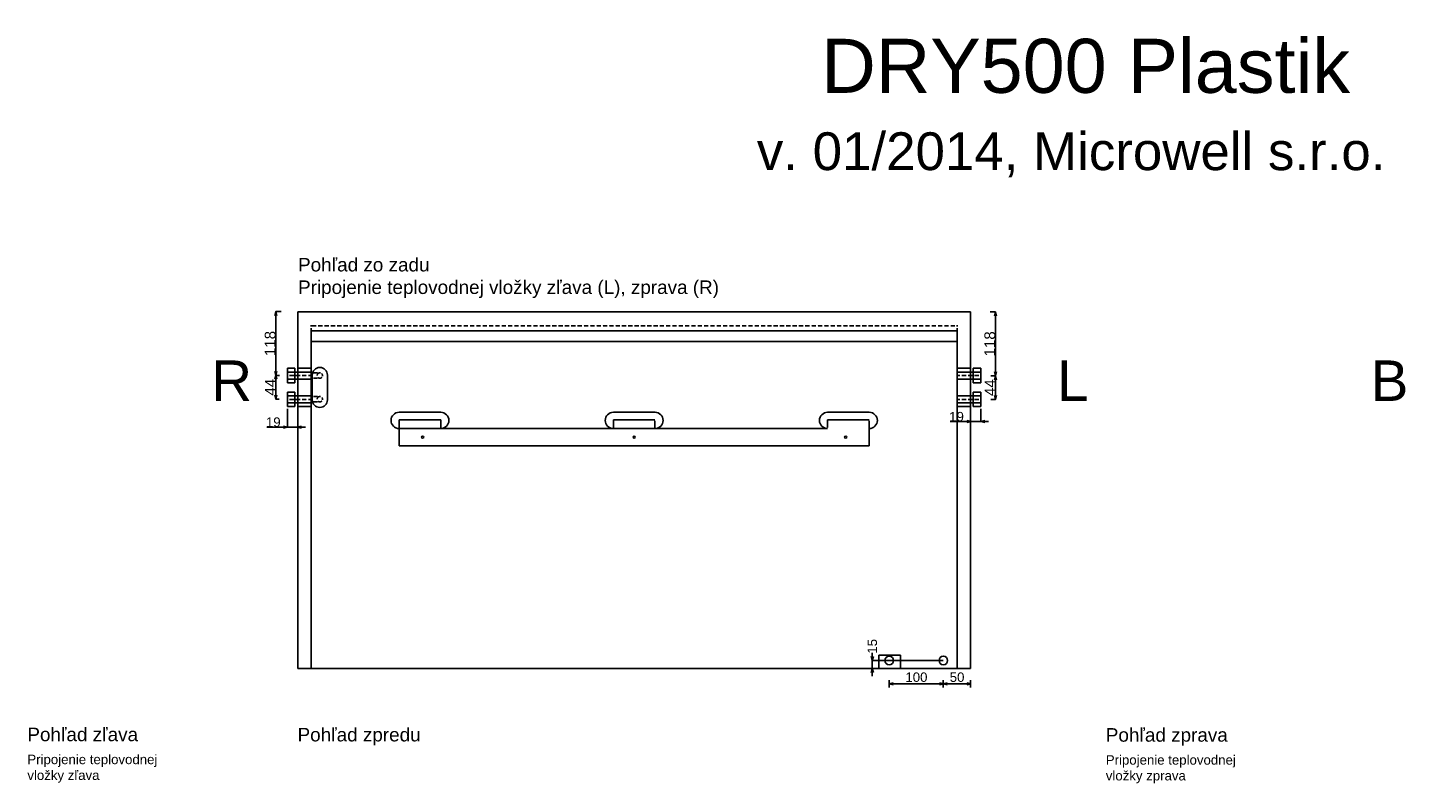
# Model space of a CAD drawing. Extents: x -655 to 3472, y -625 to 2146.
# Tile 3 of 4: x -500 to 2048, y 747 to 2146. Entities that reach past the tile are written whole.
import ezdxf

# ---------------------------------------------------------------- set-up
doc = ezdxf.new("R2010")
doc.units = 0
doc.header["$MEASUREMENT"] = 0
doc.linetypes.add('Achse', pattern=[11.5, 0, -4, 7.5, 0])
doc.linetypes.add('Hidden Line', pattern=[19.5611, 14.1111, -5.45])
for name, color, linetype in [('Desky', 7, 'Continuous'), ('Kóty délkové', 7, 'Continuous'), ('Nábytek a zařízení', 7, 'Continuous'), ('Oblouky a kružnice', 7, 'Continuous'), ('Střechy', 7, 'Continuous'), ('Textové bloky', 7, 'Continuous'), ('Zdi', 7, 'Continuous'), ('Čáry', 7, 'Continuous')]:
    doc.layers.add(name, color=color, linetype=linetype)
doc.styles.add('GENERATED_STYLE_1', font='ARIAL.ttf')
doc.dimstyles.new('Dimstyle_32D', dxfattribs={"dimtxt": 17.5, "dimasz": 7.125, "dimexe": 0.18, "dimexo": 0, "dimgap": 0.09, "dimtad": 1, "dimdec": 0, "dimzin": 0, "dimdsep": 46, "dimtxsty": 'GENERATED_STYLE_1', "dimblk": 'ARROWHEAD_3', "dimblk1": 'ARROWHEAD_3', "dimblk2": 'ARROWHEAD_3', "dimcen": 0.09, "dimclrd": 7, "dimclre": 7, "dimclrt": 7, "dimazin": 0, "dimtfac": 1, "dimtdec": 4, "dimtmove": 0, "dimatfit": 0, "dimfxl": 0, "dimtolj": 1, "dimtzin": 0, "dimarcsym": 0})
doc.dimstyles.new('Peter', dxfattribs={"dimtxt": 20, "dimasz": 7.125, "dimexe": 0.18, "dimexo": 0, "dimgap": 0.09, "dimtad": 1, "dimdec": 0, "dimzin": 0, "dimdsep": 46, "dimtxsty": 'GENERATED_STYLE_1', "dimblk": 'ARROWHEAD_3', "dimblk1": 'ARROWHEAD_3', "dimblk2": 'ARROWHEAD_3', "dimcen": 0.09, "dimclrd": 7, "dimclre": 7, "dimclrt": 7, "dimazin": 0, "dimtfac": 1, "dimtdec": 4, "dimtmove": 0, "dimatfit": 0, "dimfxl": 0, "dimtolj": 1, "dimtzin": 0, "dimarcsym": 0})

# ---------------------------------------------------------------- blocks, each defined once
blk = doc.blocks.new('ARROWHEAD_3')
at = {"color": 0, "linetype": 'Continuous'}
blk.add_line((0, 0), (-1, 0), dxfattribs=at)
blk.add_lwpolyline([(-1, 0.2679), (0, 0), (-1, -0.2679)], dxfattribs=at)
blk = doc.blocks.new('*D6')
at = {"layer": 'Defpoints', "color": 0}
for p in [(-19, 1440.5), (0, 1440.5), (-19, 1406.7)]:
    blk.add_point(p, dxfattribs=at)
at = {"layer": 'Kóty délkové', "color": 7, "linetype": 'Continuous', "lineweight": -2}
for p, q in [((-19, 1440.5), (-19, 1406.5)), ((0, 1440.5), (0, 1406.5)), ((-19, 1406.7), (-56.9, 1406.7)), ((0, 1406.7), (-19, 1406.7)), ((0, 1406.7), (14.2, 1406.7))]:
    blk.add_line(p, q, dxfattribs=at)
at = {"layer": 'Kóty délkové', "color": 7, "lineweight": -2, "xscale": 7.124999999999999, "yscale": 7.124999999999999, "zscale": 7.124999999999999}
blk.add_blockref('ARROWHEAD_3', (-19, 1406.7), dxfattribs=at)
at = {"layer": 'Kóty délkové', "color": 7, "lineweight": -2, "xscale": 7.124999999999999, "yscale": 7.124999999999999, "zscale": 7.124999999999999, "rotation": 180}
blk.add_blockref('ARROWHEAD_3', (0, 1406.7), dxfattribs=at)
at = {"layer": 'Kóty délkové', "color": 7, "linetype": 'Continuous', "insert": (-45.1, 1415.7), "char_height": 17.5, "attachment_point": 5, "style": 'GENERATED_STYLE_1'}
blk.add_mtext('\\A1;19', dxfattribs=at)
blk = doc.blocks.new('*D7')
at = {"layer": 'Defpoints', "color": 0}
for p in [(1063.1, 975), (1194.5, 975), (1245, 960)]:
    blk.add_point(p, dxfattribs=at)
at = {"layer": 'Kóty délkové', "color": 7, "linetype": 'Continuous', "lineweight": -2}
for p, q in [((1194.5, 975), (1062.9, 975)), ((1063.1, 982.1), (1063.1, 989.2)), ((1063.1, 960), (1063.1, 975)), ((1245, 960), (1062.9, 960)), ((1063.1, 960), (1063.1, 945.7))]:
    blk.add_line(p, q, dxfattribs=at)
at = {"layer": 'Kóty délkové', "color": 7, "lineweight": -2, "xscale": 7.124999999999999, "yscale": 7.124999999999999, "zscale": 7.124999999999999}
for p, rotation in [((1063.1, 975), 270), ((1063.1, 960), 90)]:
    blk.add_blockref('ARROWHEAD_3', p, dxfattribs=dict(at, rotation=rotation))
at = {"layer": 'Kóty délkové', "color": 7, "linetype": 'Continuous', "insert": (1063.1, 1001.1), "char_height": 17.5, "attachment_point": 5, "rotation": 90, "style": 'GENERATED_STYLE_1'}
blk.add_mtext('\\A1;15', dxfattribs=at)
blk = doc.blocks.new('*D9')
at = {"layer": 'Kóty délkové', "color": 7, "linetype": 'Continuous'}
for p, q in [((3552.2, 22344.2), (3452.2, 22344.2)), ((3552.2, 22344.2), (3545, 22346.1)), ((3552.2, 22344.2), (3545, 22342.3)), ((3552.2, 22351.2), (3552.2, 22337.2)), ((3552.2, 22344.2), (3559.5, 22346.1)), ((3602.7, 22344.2), (3552.2, 22344.2)), ((3552.2, 22344.2), (3559.5, 22342.3)), ((3602.7, 22344.2), (3595.4, 22346.1)), ((3602.7, 22344.2), (3595.4, 22342.3)), ((3602.7, 22351.2), (3602.7, 22337.2))]:
    blk.add_line(p, q, dxfattribs=at)
at = {"layer": 'Kóty délkové', "color": 7, "style": 'GENERATED_STYLE_1', "oblique": 0}
blk.add_text('50', height=17.5, dxfattribs=at).set_placement((3564, 22347.7))
blk = doc.blocks.new('*D10')
at = {"layer": 'Kóty délkové', "color": 7, "linetype": 'Continuous'}
for p, q in [((3452.2, 22351.2), (3452.2, 22337.2)), ((3452.2, 22344.2), (3459.5, 22346.1)), ((3552.2, 22344.2), (3452.2, 22344.2)), ((3452.2, 22344.2), (3459.5, 22342.3)), ((3552.2, 22344.2), (3545, 22346.1)), ((3552.2, 22344.2), (3545, 22342.3))]:
    blk.add_line(p, q, dxfattribs=at)
at = {"layer": 'Kóty délkové', "color": 7, "style": 'GENERATED_STYLE_1', "oblique": 0}
blk.add_text('100', height=17.5, dxfattribs=at).set_placement((3482, 22347.7))
blk = doc.blocks.new('*D11')
at = {"layer": 'Defpoints', "color": 0}
for p in [(1245, 1620), (1264, 1440.5), (1245, 1416.9)]:
    blk.add_point(p, dxfattribs=at)
at = {"layer": 'Kóty délkové', "color": 7, "linetype": 'Continuous', "lineweight": -2}
for p, q in [((1245, 1620), (1245, 1416.7)), ((1264, 1440.5), (1264, 1416.7)), ((1245, 1416.9), (1207.1, 1416.9)), ((1264, 1416.9), (1245, 1416.9)), ((1264, 1416.9), (1278.3, 1416.9))]:
    blk.add_line(p, q, dxfattribs=at)
at = {"layer": 'Kóty délkové', "color": 7, "lineweight": -2, "xscale": 7.124999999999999, "yscale": 7.124999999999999, "zscale": 7.124999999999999}
blk.add_blockref('ARROWHEAD_3', (1245, 1416.9), dxfattribs=at)
at = {"layer": 'Kóty délkové', "color": 7, "lineweight": -2, "xscale": 7.124999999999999, "yscale": 7.124999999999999, "zscale": 7.124999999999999, "rotation": 180}
blk.add_blockref('ARROWHEAD_3', (1264, 1416.9), dxfattribs=at)
at = {"layer": 'Kóty délkové', "color": 7, "linetype": 'Continuous', "insert": (1218.9, 1425.9), "char_height": 17.5, "attachment_point": 5, "style": 'GENERATED_STYLE_1'}
blk.add_mtext('\\A1;19', dxfattribs=at)
blk = doc.blocks.new('*D159')
at = {"color": 7, "linetype": 'Continuous', "lineweight": -2}
for p, q in [((-30.5, 1620.4), (-40.7, 1620.4)), ((-40.5, 1509.4), (-40.5, 1613.3)), ((-33.4, 1502.2), (-40.7, 1502.2))]:
    blk.add_line(p, q, dxfattribs=at)
at = {"layer": 'Defpoints', "color": 0}
for p in [(-40.5, 1620.4), (-30.5, 1620.4), (-33.4, 1502.2)]:
    blk.add_point(p, dxfattribs=at)
at = {"color": 7, "lineweight": -2, "xscale": 7.124999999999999, "yscale": 7.124999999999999, "zscale": 7.124999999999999}
for p, rotation in [((-40.5, 1620.4), 90), ((-40.5, 1502.2), 270)]:
    blk.add_blockref('ARROWHEAD_3', p, dxfattribs=dict(at, rotation=rotation))
at = {"color": 7, "linetype": 'Continuous', "lineweight": 0, "insert": (-50.8, 1561.3), "char_height": 20, "attachment_point": 5, "rotation": 90, "style": 'GENERATED_STYLE_1'}
blk.add_mtext('\\A1;118', dxfattribs=at)
blk = doc.blocks.new('*D160')
at = {"color": 7, "linetype": 'Continuous', "lineweight": -2}
for p, q in [((-40.3, 1502.4), (-40.7, 1502.4)), ((-40.5, 1465.7), (-40.5, 1495.3)), ((-34.5, 1458.6), (-40.7, 1458.6))]:
    blk.add_line(p, q, dxfattribs=at)
at = {"layer": 'Defpoints', "color": 0}
for p in [(-40.5, 1502.4), (-40.3, 1502.4), (-34.5, 1458.6)]:
    blk.add_point(p, dxfattribs=at)
at = {"color": 7, "lineweight": -2, "xscale": 7.124999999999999, "yscale": 7.124999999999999, "zscale": 7.124999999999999}
for p, rotation in [((-40.5, 1502.4), 90), ((-40.5, 1458.6), 270)]:
    blk.add_blockref('ARROWHEAD_3', p, dxfattribs=dict(at, rotation=rotation))
at = {"color": 7, "linetype": 'Continuous', "lineweight": 0, "insert": (-50.6, 1480.5), "char_height": 20, "attachment_point": 5, "rotation": 90, "style": 'GENERATED_STYLE_1'}
blk.add_mtext('\\A1;44', dxfattribs=at)
blk = doc.blocks.new('*D164')
at = {"color": 7, "linetype": 'Continuous', "lineweight": -2}
for p, q in [((1281.2, 1619.6), (1291.1, 1619.6)), ((1290.9, 1508.9), (1290.9, 1612.4)), ((1282.4, 1501.7), (1291.1, 1501.7))]:
    blk.add_line(p, q, dxfattribs=at)
at = {"layer": 'Defpoints', "color": 0}
for p in [(1281.2, 1619.6), (1290.9, 1619.6), (1282.4, 1501.7)]:
    blk.add_point(p, dxfattribs=at)
at = {"color": 7, "lineweight": -2, "xscale": 7.124999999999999, "yscale": 7.124999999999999, "zscale": 7.124999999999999}
for p, rotation in [((1290.9, 1619.6), 90), ((1290.9, 1501.7), 270)]:
    blk.add_blockref('ARROWHEAD_3', p, dxfattribs=dict(at, rotation=rotation))
at = {"color": 7, "linetype": 'Continuous', "lineweight": 0, "insert": (1280.6, 1560.6), "char_height": 20, "attachment_point": 5, "rotation": 90, "style": 'GENERATED_STYLE_1'}
blk.add_mtext('\\A1;118', dxfattribs=at)
blk = doc.blocks.new('*D165')
at = {"color": 7, "linetype": 'Continuous', "lineweight": -2}
for p, q in [((1291.1, 1501.5), (1290.8, 1501.5)), ((1290.9, 1464.9), (1290.9, 1494.4)), ((1282.4, 1457.7), (1291.1, 1457.7))]:
    blk.add_line(p, q, dxfattribs=at)
at = {"layer": 'Defpoints', "color": 0}
for p in [(1290.9, 1501.5), (1291.1, 1501.5), (1282.4, 1457.7)]:
    blk.add_point(p, dxfattribs=at)
at = {"color": 7, "lineweight": -2, "xscale": 7.124999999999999, "yscale": 7.124999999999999, "zscale": 7.124999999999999}
for p, rotation in [((1290.9, 1501.5), 90), ((1290.9, 1457.7), 270)]:
    blk.add_blockref('ARROWHEAD_3', p, dxfattribs=dict(at, rotation=rotation))
at = {"color": 7, "linetype": 'Continuous', "lineweight": 0, "insert": (1280.9, 1479.6), "char_height": 20, "attachment_point": 5, "rotation": 90, "style": 'GENERATED_STYLE_1'}
blk.add_mtext('\\A1;44', dxfattribs=at)
blk = doc.blocks.new('DIM_18', base_point=(3552.2, 22344.2))
at = {"layer": 'Kóty délkové', "color": 7, "linetype": 'Continuous'}
dim = blk.add_linear_dim(base=(3552.2136, 22344.1963), p1=(3602.6884, 22372.4036), p2=(3552.2136, 22387.4036), angle=180, dimstyle='Dimstyle_32D', dxfattribs=at)
dim.commit()
dim.dimension.update_dxf_attribs({"geometry": '*D9', "text_midpoint": (3570.701, 22356.4463)})
dim = blk.add_aligned_dim(p1=(3552.2, 22387.4), p2=(3452.2, 22387.4), distance=43.2, dimstyle='Dimstyle_32D', dxfattribs=at)
dim.commit()
dim.dimension.update_dxf_attribs({"geometry": '*D10', "text_midpoint": (3488.7, 22356.4)})

msp = doc.modelspace()

# ---------------------------------------------------------------- linework, layer by layer
at = {"layer": 'Desky', "color": 7, "linetype": 'Achse'}
msp.add_line((1220, 1594), (25, 1594), dxfattribs=at)
at = {"layer": 'Desky', "color": 7, "linetype": 'Continuous'}
for p, q in [((1220, 1585), (25, 1585)), ((1220, 1565), (25, 1565)), ((0, 975), (0, 980)), ((1245, 975), (1245, 980))]:
    msp.add_line(p, q, dxfattribs=at)
at = {"layer": 'Nábytek a zařízení', "color": 7, "linetype": 'Continuous'}
for p, q in [((1070.4, 960), (1070, 960)), ((1071.5, 960), (1070.4, 960)), ((1073.4, 960), (1071.5, 960)), ((1075.9, 960), (1073.4, 960)), ((1078.9, 960), (1075.9, 960)), ((1082.5, 960), (1078.9, 960)), ((1086.5, 960), (1082.5, 960)), ((1090.7, 960), (1086.5, 960)), ((1095, 960), (1090.7, 960)), ((1099.3, 960), (1095, 960)), ((1103.6, 960), (1099.3, 960)), ((1107.5, 960), (1103.6, 960)), ((1111.1, 960), (1107.5, 960)), ((1114.2, 960), (1111.1, 960)), ((1116.7, 960), (1114.2, 960)), ((1118.5, 960), (1116.7, 960)), ((1119.6, 960), (1118.5, 960)), ((1120, 960), (1119.6, 960))]:
    msp.add_line(p, q, dxfattribs=at)
at = {"layer": 'Oblouky a kružnice', "color": 1, "linetype": 'Achse'}
for centre in [(41, 1502), (41, 1458.2)]:
    msp.add_circle(centre, 5, dxfattribs=at)
at = {"layer": 'Oblouky a kružnice', "color": 7, "linetype": 'Continuous'}
for centre, radius in [((231.2, 1388), 2), ((622.5, 1388), 2), ((1013.9, 1388), 2), ((1094.5, 975), 8), ((1194.5, 975), 8)]:
    msp.add_circle(centre, radius, dxfattribs=at)
for centre, radius, start, end in [((41, 1503), 14, 0, 180), ((41, 1457), 14, 180, 0), ((187.7, 1419), 15, 90, 270), ((264.7, 1419), 15, 270, 90), ((584, 1419), 15, 90, 270), ((661, 1419), 15, 270, 90), ((980.4, 1419), 15, 90, 270), ((1057.4, 1419), 15, 270, 90)]:
    msp.add_arc(centre, radius, start, end, dxfattribs=at)
at = {"layer": 'Střechy', "color": 7, "linetype": 'Continuous'}
for p, q in [((0, 1620), (1245, 1620)), ((1245, 1615), (1245, 1535)), ((0, 1527.9), (0, 1535)), ((1245, 1527.9), (1245, 1535)), ((1245, 1527.9), (1245, 1535))]:
    msp.add_line(p, q, dxfattribs=at)
at = {"layer": 'Zdi', "color": 7, "linetype": 'Continuous'}
for p, q in [((0, 1040), (0, 1620)), ((25, 960), (25, 1585)), ((1220, 1585), (1220, 960)), ((490, 1565), (1220, 1565)), ((1245, 1535), (1245, 1040)), ((0, 980), (0, 1527.9)), ((1245, 980), (1245, 1527.9)), ((0, 975), (0, 1035)), ((1245, 1035), (1245, 975)), ((0, 975), (0, 960)), ((1245, 975), (1245, 960)), ((25, 960), (0, 960)), ((1070, 960), (25, 960)), ((1220, 960), (1120, 960)), ((1245, 960), (1220, 960))]:
    msp.add_line(p, q, dxfattribs=at)
at = {"layer": 'Čáry', "color": 7, "linetype": 'Achse'}
for p, q in [((25, 1594), (25, 1585)), ((1220, 1594), (1220, 1585))]:
    msp.add_line(p, q, dxfattribs=at)
at = {"layer": 'Čáry', "color": 1, "linetype": 'Continuous'}
for p, q in [((-19, 1488.5), (-19, 1515.5)), ((-19, 1515.5), (-5, 1515.5)), ((-19, 1508.5), (25, 1508.5)), ((-5, 1515.5), (-5, 1488.5)), ((1264, 1508.5), (1220, 1508.5)), ((1264, 1515.5), (1250, 1515.5)), ((1250, 1515.5), (1250, 1488.5)), ((1264, 1488.5), (1264, 1515.5)), ((-19, 1495.5), (25, 1495.5)), ((-19, 1488.5), (-5, 1488.5)), ((1264, 1495.5), (1220, 1495.5)), ((1264, 1488.5), (1250, 1488.5)), ((-19, 1444.5), (-19, 1471.5)), ((-19, 1471.5), (-5, 1471.5)), ((-19, 1464.5), (25, 1464.5)), ((-5, 1471.5), (-5, 1444.5)), ((1264, 1464.5), (1220, 1464.5)), ((1264, 1471.5), (1250, 1471.5)), ((1250, 1471.5), (1250, 1444.5)), ((1264, 1444.5), (1264, 1471.5)), ((-19, 1451.5), (25, 1451.5)), ((-19, 1444.5), (-5, 1444.5)), ((1264, 1451.5), (1220, 1451.5)), ((1264, 1444.5), (1250, 1444.5))]:
    msp.add_line(p, q, dxfattribs=at)
at = {"layer": 'Čáry', "color": 7, "linetype": 'Continuous'}
for p, q in [((25, 1515.5), (0, 1515.5)), ((27, 1457), (27, 1503)), ((55, 1457), (55, 1503)), ((1220, 1515.5), (1245, 1515.5)), ((25, 1444.5), (0, 1444.5)), ((187.7, 1434), (264.8, 1434)), ((584, 1434), (661.1, 1434)), ((980.4, 1434), (1057.5, 1434)), ((1220, 1444.5), (1245, 1444.5)), ((187.7, 1420), (264.7, 1420)), ((187.7, 1372), (187.7, 1420)), ((980.4, 1404), (187.7, 1404)), ((661, 1420), (584, 1420)), ((1057.4, 1420), (980.4, 1420)), ((1057.4, 1372), (1057.4, 1404)), ((1057.4, 1372), (187.7, 1372)), ((1075, 960), (1075, 985)), ((1115, 985), (1075, 985)), ((1115, 960), (1115, 985))]:
    msp.add_line(p, q, dxfattribs=at)
at = {"layer": 'Čáry', "color": 1, "linetype": 'Achse'}
for p, q in [((41, 1507), (25, 1507)), ((-19, 1502), (25, 1502)), ((41, 1497), (25, 1497)), ((1264, 1502), (1220, 1502)), ((-19, 1458), (25, 1458)), ((41, 1463.2), (25, 1463.2)), ((41, 1453.2), (25, 1453.2)), ((1264, 1458), (1220, 1458))]:
    msp.add_line(p, q, dxfattribs=at)
at = {"layer": 'Čáry', "color": 7, "linetype": 'Hidden Line'}
for p, q in [((264.7, 1420), (264.7, 1404)), ((584, 1420), (584, 1404)), ((661, 1404), (661, 1420)), ((980.4, 1420), (980.4, 1404)), ((1057.4, 1404), (1057.4, 1420))]:
    msp.add_line(p, q, dxfattribs=at)

# ---------------------------------------------------------------- block references
at = {"layer": 'Kóty délkové', "color": 7, "linetype": 'Continuous'}
msp.add_blockref('DIM_18', (1194.5, 931.8), dxfattribs=at)

# ---------------------------------------------------------------- texts
at = {"layer": 'Textové bloky', "color": 7, "style": 'GENERATED_STYLE_1'}
for s, insert, char_height, width, attachment_point in [('{DRY500 Plastik}', (1457.8, 2074.3), 100, 3866.254, 5), ('{v. 01/2014, Microwell s.r.o.}', (1431, 1910.5), 70, 3923.215, 5), ('{Pohľad zo zadu\\PPripojenie teplovodnej vložky zľava (L), zprava (R)}', (0.7, 1719.6), 25, 1107.706, 1), ('{\\C1;R}', (-160, 1530), 75, 291.06, 1), ('{\\C1;L}', (1405, 1530), 75, 291.06, 1), ('{\\C1;B}', (1985, 1530), 75, 291.06, 1), ('{Pohľad zľava}', (-500.1, 850.6), 25, 436.226, 1), ('{Pohľad zpredu}', (-0.2, 850.2), 25, 291.06, 1), ('{Pohľad zprava}', (1495.1, 849.7), 25, 470.248, 1), ('{Pripojenie teplovodnej vložky zľava}', (-500.1, 800.6), 17.5, 255.516, 1), ('{Pripojenie teplovodnej vložky zprava}', (1495.1, 799.7), 17.5, 255.516, 1)]:
    msp.add_mtext(s, dxfattribs=dict(at, insert=insert, char_height=char_height, width=width, attachment_point=attachment_point))

# ---------------------------------------------------------------- dimensions: what is measured, and where the dimension line sits
at = {"linetype": 'Continuous', "lineweight": 0}
for base, p1, p2, picture, middle in [((-40.5, 1620.4), (-33.4, 1502.2), (-30.5, 1620.4), '*D159', (-50.8, 1561.3)), ((1290.9, 1619.6), (1282.4, 1501.7), (1281.2, 1619.6), '*D164', (1280.6, 1560.6)), ((-40.5, 1502.4), (-34.5, 1458.6), (-40.3, 1502.4), '*D160', (-50.6, 1480.5)), ((1290.9, 1501.5), (1282.4, 1457.7), (1291.1, 1501.5), '*D165', (1280.9, 1479.6))]:
    dim = msp.add_linear_dim(base=base, p1=p1, p2=p2, angle=90, dimstyle='Peter', dxfattribs=at)
    dim.commit()
    dim.dimension.update_dxf_attribs({"geometry": picture, "text_midpoint": middle})
at = {"layer": 'Kóty délkové', "color": 7, "linetype": 'Continuous'}
dim = msp.add_linear_dim(base=(1245, 1416.9), p1=(1264, 1440.5), p2=(1245, 1620), angle=180, dimstyle='Dimstyle_32D', dxfattribs=at)
dim.commit()
dim.dimension.update_dxf_attribs({"geometry": '*D11', "text_midpoint": (1218.9, 1425.9)})
dim = msp.add_aligned_dim(p1=(0, 1440.5), p2=(-19, 1440.5), distance=33.8, dimstyle='Dimstyle_32D', dxfattribs=at)
dim.commit()
dim.dimension.update_dxf_attribs({"geometry": '*D6', "text_midpoint": (-45.1, 1415.7)})
dim = msp.add_linear_dim(base=(1063.1, 975), p1=(1245, 960), p2=(1194.5, 975), angle=90, dimstyle='Dimstyle_32D', dxfattribs=at)
dim.commit()
dim.dimension.update_dxf_attribs({"geometry": '*D7', "text_midpoint": (1063.1, 1001.1), "text_rotation": 90})

doc.saveas('drawing.dxf')
